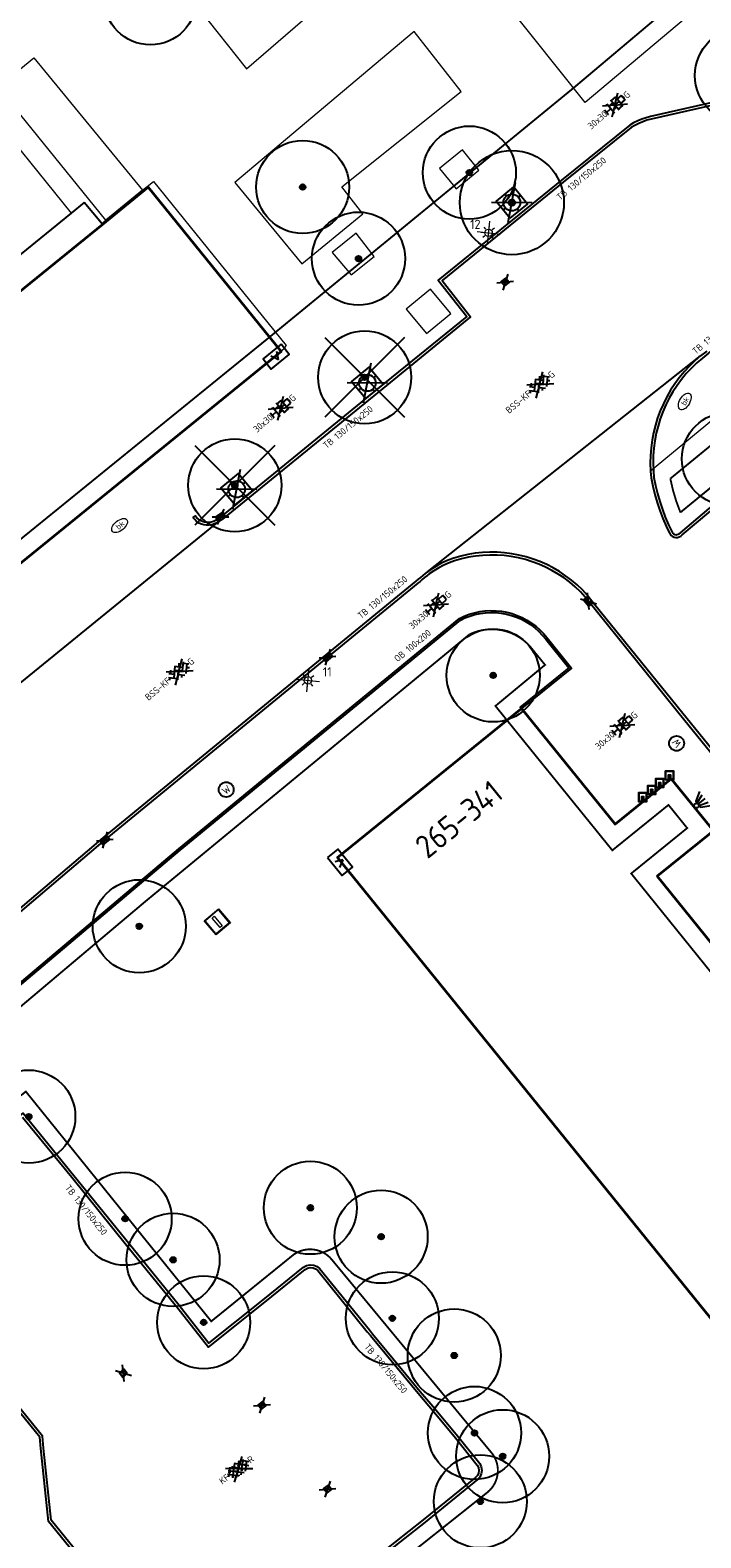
# Model space of a CAD drawing. Header units: metres. Extents: x 92877 to 94117, y 464509 to 465451.
# Tile 81 of 102: x 93360 to 93396, y 465148 to 465229. Entities that reach past the tile are written whole.
import ezdxf
from ezdxf.enums import TextEntityAlignment as Align

# ---------------------------------------------------------------- set-up
doc = ezdxf.new("R2010")
doc.units = ezdxf.units.M
doc.linetypes.add('XX-PROJECTGRENS', pattern=[18, 12, -3, 0, -3])
doc.layers.get('0').update_dxf_attribs({"linetype": 'CONTINUOUS'})
for name, color, linetype, lineweight in [('B-WE-GR-BOOM-S', 90, 'CONTINUOUS', 25), ('B-WE-IE-MEUBILAIR_WEGMEUBILAIR_FIETS-S', 252, 'CONTINUOUS', 25), ('B-WE-IE-MEUBILAIR_WEGMEUBILAIR_LICHTMAST-S', 252, 'CONTINUOUS', 25), ('B-WE-IE-MEUBILAIR_WEGMEUBILAIR_LICHTMAST-T25', 7, 'CONTINUOUS', 25), ('B-WE-KL-DATA_KAST-S', 252, 'CONTINUOUS', 25), ('B-WE-KL-WATER-S', 252, 'CONTINUOUS', 25), ('B-WE-OG-TOPOGRAFIE_BEBOUWING-GV', 252, 'CONTINUOUS', 35), ('B-WE-OG-TOPOGRAFIE_HUISNUMMER-T25', 7, 'CONTINUOUS', 20), ('B-WE-VH-VERHARDING-GV', 252, 'CONTINUOUS', 18), ('B-WE-VW-OV_DRAAGCONSTRUCTIE-S', 252, 'CONTINUOUS', 15), ('N-WE-KG-GRENS_PROJECT-G', 1, 'XX-PROJECTGRENS', 35), ('V-WE-GR-BOOM-S', 90, 'CONTINUOUS', 25), ('V-WE-IE-MEUBILAIR_WEGMEUBILAIR_BOOMKRANS-S', 7, 'CONTINUOUS', 25), ('V-WE-KL-ET_LS_OV_LICHTMAST-S', 190, 'CONTINUOUS', 25), ('V-WE-RI-HWA_KOLK-S', 150, 'CONTINUOUS', 25), ('V-WE-VH-KANTOPSLUITING-T18', 10, 'CONTINUOUS', 18), ('V-WE-VH-KANTOPSLUITING_OPSLUITBAND_100X200-G', 150, 'VH-OPSLUITBAND_100X200-V', 25), ('V-WE-VH-KANTOPSLUITING_TROTTOIRBAND_130 150-G', 210, 'VH-TROTTOIRBAND_130-150-V', 25), ('V-WE-VH-KANTOPSLUITING_VOORKANTBAND-G', 50, 'CONTINUOUS', 25), ('V-WE-VH-MATERIAALGRENS-G', 7, 'CONTINUOUS-V', 25), ('V-WE-VH-VERHARDING_BETONSTRAATSTEEN-S', 252, 'CONTINUOUS', 25), ('V-WE-VH-VERHARDING_STRAATBAKSTEEN-S', 252, 'CONTINUOUS', 25), ('V-WE-VH-VERHARDING_TEGEL-S', 252, 'CONTINUOUS', 25)]:
    doc.layers.add(name, color=color, linetype=linetype, lineweight=lineweight)
doc.layers.add('B_OVERBOUWLIJN_LIJN_1', color=252, linetype='CONTINUOUS')
doc.styles.add('NLCS-ISO', font='NLCS-ISO.ttf')
doc.styles.add('NLCS-ISO-M200-T18', font='NLCS-ISO.ttf', dxfattribs={"height": 0.36})
doc.styles.add('NLCS-ISO-M200-T25', font='NLCS-ISO.ttf', dxfattribs={"height": 0.5})
doc.styles.get("Standard").update_dxf_attribs({"font": 'isocp.shx'})
doc.linetypes.add('CONTINUOUS-V', pattern='A,3.5,[24,NLCS.SHX,S=0.5,R=0,X=0,Y=0],3.5', length=7)
doc.linetypes.add('VH-OPSLUITBAND_100X200-V', pattern='A,4,[24,NLCS.SHX,S=1,R=0,X=0,Y=0],4,-2,4,-2', length=16)
doc.linetypes.add('VH-TROTTOIRBAND_130-150-V', pattern='A,2.5,[24,NLCS.SHX,S=1,R=0,X=0,Y=0],2.5,-2,2,-2,2,-2', length=15)

# ---------------------------------------------------------------- blocks, each defined once
blk = doc.blocks.new('Q_VERKEERSBORDPAAL')
for points in [[(-0.5, 0.5), (0.5, 0.5), (0.5, -0.5), (-0.5, -0.5)], [(-0.08, 0.333), (0.071, 0.333), (0.071, -0.329), (-0.08, -0.329)]]:
    blk.add_lwpolyline(points, close=True)
blk.add_lwpolyline([(-0.442, 0.464), (0.438, 0.464, -0.414214), (0.459, 0.442), (0.459, -0.437, -0.414214), (0.438, -0.459), (-0.442, -0.459, -0.414214), (-0.463, -0.437), (-0.463, 0.442), (-0.463, 0.444), (-0.463, 0.446), (-0.463, 0.448), (-0.462, 0.45), (-0.461, 0.451), (-0.46, 0.453), (-0.459, 0.455), (-0.458, 0.456), (-0.457, 0.457), (-0.456, 0.459), (-0.454, 0.46), (-0.453, 0.461), (-0.451, 0.462), (-0.449, 0.462), (-0.447, 0.463), (-0.446, 0.463), (-0.444, 0.464), (-0.442, 0.464)], format="xyb")
blk = doc.blocks.new('V-SIE-WEG_BOOMKRANS')
at = {"color": 0}
for p, q in [((-0.836, -0.701), (0.836, 0.701)), ((0.836, -0.701), (-0.836, 0.701))]:
    blk.add_line(p, q, dxfattribs=at)
at = {"flags": 128}
blk.add_lwpolyline([(-0.6, -0.6), (0.6, -0.6), (0.6, 0.6), (-0.6, 0.6)], close=True, dxfattribs=at)
for points in [[(-0.001, 0.6), (-0.001, 0.551), (-0.016, 0.525), (-0.001, 0.498), (-0.001, 0.45)], [(0.6, 0.001), (0.551, 0.001), (0.525, 0.016), (0.498, 0.001), (0.45, 0.001)], [(-0.6, -0.001), (-0.551, -0.001), (-0.525, -0.016), (-0.498, -0.001), (-0.45, -0.001)], [(0.001, -0.6), (0.001, -0.551), (0.016, -0.525), (0.001, -0.498), (0.001, -0.45)]]:
    blk.add_lwpolyline(points, dxfattribs=at)
blk.add_circle((0, 0), 0.45)
blk = doc.blocks.new('V-SRI-KOLK_TROTTOIR-SO')
blk.add_hatch(color=256).paths.add_polyline_path([(1.125, 0.75), (-1.125, 0.75), (-1.125, -0.75)])
at = {"ltscale": 0.1}
for p, q in [((-1.875, 1.25), (1.875, -1.25)), ((1.875, 1.25), (-1.875, -1.25))]:
    blk.add_line(p, q, dxfattribs=at)
blk.add_line((-1.125, -0.75), (1.125, 0.75))
at = {"flags": 128}
blk.add_lwpolyline([(-1.125, -0.75), (1.125, -0.75), (1.125, 0.75), (-1.125, 0.75)], close=True, dxfattribs=at)
blk = doc.blocks.new('V-SRI-KOLK_STRAAT_300X300-SO')
at = {"ltscale": 0.1}
for p, q in [((-1.875, 2), (1.875, -0.5)), ((1.875, 2), (-1.875, -0.5))]:
    blk.add_line(p, q, dxfattribs=at)
for p, q in [((-0.75, 0), (0.75, 1.5)), ((0.75, 0), (-0.75, 1.5))]:
    blk.add_line(p, q)
at = {"flags": 128}
blk.add_lwpolyline([(-0.75, 0), (0.75, 0), (0.75, 1.5), (-0.75, 1.5)], close=True, dxfattribs=at)
blk = doc.blocks.new('SKL-WATER_BRANDKRAAN_BRANDPUT-SO')
at = {"color": 0, "linetype": 'ByBlock', "lineweight": 18}
blk.add_ellipse((0, 0), major_axis=(2.5, 0), ratio=0.54, dxfattribs=at)
at = {"color": 0, "linetype": 'ByBlock', "lineweight": 18, "style": 'NLCS-ISO'}
blk.add_text('bk', height=1.5, dxfattribs=at).set_placement((0.16, 0), align=Align.MIDDLE_CENTER)
blk = doc.blocks.new('SKL-WATER_STRAATPOT-SO')
blk.add_circle((0, 0), 2)
at = {"style": 'NLCS-ISO'}
blk.add_text('W', height=2, rotation=360, dxfattribs=at).set_placement((-1.06, -1.05))
blk = doc.blocks.new('SIE-WEG_FIETSKLEM_RECHT')
for points in [[(-0.149, 0), (0.149, 0, 0.414214), (0.15, 0.001), (0.15, 0.299, 0.414214), (0.149, 0.3), (-0.149, 0.3, 0.414214), (-0.15, 0.299), (-0.15, 0.001, 0.414214)], [(-0.139, 0.01), (0.139, 0.01, 0.414214), (0.14, 0.011), (0.14, 0.289, 0.414214), (0.139, 0.29), (-0.139, 0.29, 0.414214), (-0.14, 0.289), (-0.14, 0.011, 0.414214)], [(0.015, 0.04), (0.015, 0.17, -0.414214), (0.02, 0.175), (0.03, 0.175, -0.414214), (0.035, 0.17), (0.035, 0.02, -0.414214), (0.03, 0.015), (-0.029, 0.015, -0.414214), (-0.034, 0.02), (-0.034, 0.17, -0.414214), (-0.029, 0.175), (-0.019, 0.175, -0.414214), (-0.014, 0.17), (-0.014, 0.04, 0.414214), (-0.009, 0.035), (0.01, 0.035, 0.414214)]]:
    blk.add_lwpolyline(points, format="xyb", close=True)
blk = doc.blocks.new('B-SIE-WEG_LICHTMAST_WAND-SO')
at = {"ltscale": 0.5, "flags": 128}
blk.add_lwpolyline([(-2.41, 3.75), (-1.05, 1.35), (1.05, 1.35), (2.41, 3.75)], dxfattribs=at)
at = {"flags": 128}
for points in [[(-2.41, 0), (2.41, 0)], [(-0.46, 1.35), (-1.27, 3.75)], [(0, 1.35), (0, 3.75)], [(0.46, 1.35), (1.27, 3.75)]]:
    blk.add_lwpolyline(points, dxfattribs=at)
at = {"ltscale": 0.5}
blk.add_circle((0, 0.72), 0.625, dxfattribs=at)
at = {"style": 'NLCS-ISO'}
blk.add_attdef('TYPE', text='', height=1.8, dxfattribs=at).set_placement((0, -0.2), align=Align.TOP_CENTER)
blk = doc.blocks.new('V-SVH-TEGEL_300X300_DUN_HALFST_KL-SO')
for p, q in [((-3.08, 0.75), (-3, 0.75)), ((-3, -0.83), (-3, 0.83)), ((-3, 0), (-1.5, 0)), ((-1.84, 1.5), (-1.5, 1.5)), ((-1.5, -1.6), (-1.5, 1.6)), ((-1.5, 0.75), (0, 0.75)), ((0, -1.78), (0, 1.78)), ((0, 1.5), (1.5, 1.5)), ((0, 0), (1.5, 0)), ((1.5, -1.6), (1.5, 1.6)), ((1.5, 0.75), (3, 0.75)), ((3, -0.83), (3, 0.83)), ((3, 0), (3.39, 0)), ((-3.08, -0.75), (-3, -0.75)), ((-1.84, -1.5), (-1.5, -1.5)), ((-1.5, -0.75), (0, -0.75)), ((0, -1.5), (1.5, -1.5)), ((1.5, -0.75), (3, -0.75))]:
    blk.add_line(p, q)
at = {"ltscale": 0.1}
for q in [(-2.75, -1.98), (-2.73, 1.96), (2.73, 1.96), (2.75, -1.98)]:
    blk.add_line((0, 0), q, dxfattribs=at)
at = {"style": 'NLCS-ISO'}
blk.add_attdef('FORMAAT', text='', height=1.8, dxfattribs=at).set_placement((-3.18, 0), align=Align.MIDDLE_RIGHT)
blk.add_attdef('KLEUR', text='', height=1.8, dxfattribs=at).set_placement((3.49, 0), align=Align.MIDDLE_LEFT)
at = {"style": 'NLCS-ISO', "flags": 1}
blk.add_attdef('FUNCTIE', text='', height=1.8, dxfattribs=at).set_placement((0.12, -3.58), align=Align.MIDDLE_CENTER)
blk = doc.blocks.new('V-SVH-BSS_KEIFORMAAT_KEPER_KL-SO')
for p, q in [((-3.36, -0.25), (-2.89, 0.22)), ((-3.23, 0.55), (-1.41, -1.27)), ((0, 0), (-2.8, 2.01)), ((-2.44, 1.25), (-1.41, 0.22)), ((-2.15, -0.53), (0.08, 1.7)), ((-2.15, 0.96), (-1.49, 1.62)), ((-1.7, -1.56), (0.08, 0.22)), ((-0.67, 0.96), (1.56, -1.27)), ((-0.02, 1.8), (1.56, 0.22)), ((0, 0), (2.8, 2.01)), ((0.82, 0.96), (1.48, 1.62)), ((0.82, -0.53), (2.54, 1.19)), ((1.14, -1.7), (3.05, 0.22)), ((2.3, 0.96), (3.39, -0.13)), ((0, 0), (-3.13, -2.25)), ((-0.67, -0.53), (0.58, -1.77)), ((-0.44, -1.78), (0.08, -1.27)), ((0, 0), (3.13, -2.25)), ((2.3, -0.53), (2.8, -1.02))]:
    blk.add_line(p, q)
at = {"style": 'NLCS-ISO'}
blk.add_attdef('FORMAAT', text='', height=1.8, dxfattribs=at).set_placement((-3.39, -0.02), align=Align.MIDDLE_RIGHT)
blk.add_attdef('KLEUR', text='', height=1.8, dxfattribs=at).set_placement((3.39, 0), align=Align.MIDDLE_LEFT)
at = {"style": 'NLCS-ISO', "flags": 1}
blk.add_attdef('FUNCTIE', text='', height=1.8, dxfattribs=at).set_placement((0.12, -3.58), align=Align.MIDDLE_CENTER)
blk = doc.blocks.new('V-SVH-SBS_KEIFORMAAT_KEPER_KL-SO')
for p, q in [((-3.36, -0.25), (-2.89, 0.22)), ((-3.23, 0.55), (-1.41, -1.27)), ((0, 0), (-2.8, 2.01)), ((-2.44, 1.25), (-1.41, 0.22)), ((-2.15, -0.53), (0.08, 1.7)), ((-2.15, 0.96), (-1.49, 1.62)), ((-1.7, -1.56), (0.08, 0.22)), ((-0.67, 0.96), (1.56, -1.27)), ((-0.02, 1.8), (1.56, 0.22)), ((0, 0), (2.8, 2.01)), ((0.82, 0.96), (1.48, 1.62)), ((0.82, -0.53), (2.54, 1.19)), ((1.14, -1.7), (3.05, 0.22)), ((2.3, 0.96), (3.39, -0.13)), ((0, 0), (-3.13, -2.25)), ((-0.67, -0.53), (0.58, -1.77)), ((-0.44, -1.78), (0.08, -1.27)), ((0, 0), (3.13, -2.25)), ((2.3, -0.53), (2.8, -1.02))]:
    blk.add_line(p, q)
for centre in [(-2.52, 0.59), (-1.04, 1.33), (0.45, 0.59), (1.93, 1.33), (-2.52, -0.9), (-1.04, -0.16), (0.45, -0.9), (1.93, -0.16)]:
    blk.add_circle(centre, 0.0881)
blk.add_arc((-1.04, -1.64), 0.0881, 295.9034, 224.543)
at = {"style": 'NLCS-ISO'}
blk.add_attdef('FORMAAT', text='', height=1.8, dxfattribs=at).set_placement((-3.39, 0), align=Align.MIDDLE_RIGHT)
blk.add_attdef('KLEUR', text='', height=1.8, dxfattribs=at).set_placement((3.39, 0), align=Align.MIDDLE_LEFT)
at = {"style": 'NLCS-ISO', "flags": 1}
blk.add_attdef('FUNCTIE', text='', height=1.8, dxfattribs=at).set_placement((0.12, -3.58), align=Align.MIDDLE_CENTER)
blk = doc.blocks.new('SKL-DATA_TERREINKAST-SO')
for q in [(-0.203, 0.2), (0.203, 0.2)]:
    blk.add_line((0, -0.209), q)
at = {"flags": 128}
blk.add_lwpolyline([(0.625, 0.35), (-0.625, 0.35), (-0.625, -0.35), (0.625, -0.35)], close=True, dxfattribs=at)
at = {"style": 'NLCS-ISO'}
blk.add_attdef('TYPE', text='', height=0.35, dxfattribs=at).set_placement((-0.034, 0.689), align=Align.MIDDLE_CENTER)
blk = doc.blocks.new('V-SGR-BOOM_01')
at = {"ltscale": 0.1}
h = blk.add_hatch(color=256, dxfattribs=at)
edge = h.paths.add_edge_path()
edge.add_arc((0, 0), 0.15, 0, 360)
at = {"lineweight": -3}
for p, q in [((-2.146, 2.146), (2.146, -2.146)), ((2.146, 2.146), (-2.146, -2.146))]:
    blk.add_line(p, q, dxfattribs=at)
for radius in [2.5, 0.045]:
    blk.add_circle((0, 0), radius)
at = {"ltscale": 0.1}
blk.add_circle((0, 0), 0.15, dxfattribs=at)
blk = doc.blocks.new('SGR-BOOM_01')
at = {"ltscale": 0.1}
h = blk.add_hatch(color=256, dxfattribs=at)
edge = h.paths.add_edge_path()
edge.add_arc((0, 0), 0.15, 0, 360)
for radius in [2.5, 0.045]:
    blk.add_circle((0, 0), radius)
blk.add_circle((0, 0), 0.15, dxfattribs=at)
blk = doc.blocks.new('SKL-ET_OV_LICHTMAST-SO')
at = {"color": 0, "linetype": 'ByBlock', "lineweight": 18}
for points in [[(-2.21, -2.21), (2.21, 2.21)], [(-2.21, 2.21), (2.21, -2.21)], [(-1.25, 0), (-2, 0)], [(-1.41, 1.41), (-0.88, 0.88)], [(0, 2), (0, 1.25)], [(0.88, 0.88), (1.41, 1.41)], [(2, 0), (1.25, 0)], [(-1.41, -1.41), (-0.88, -0.88)], [(0, -1.25), (0, -2)], [(0.88, -0.88), (1.41, -1.41)]]:
    blk.add_lwpolyline(points, dxfattribs=at)
blk.add_circle((0, 0), 1, dxfattribs=at)

msp = doc.modelspace()

# ---------------------------------------------------------------- linework, layer by layer
at = {"layer": 'B-WE-OG-TOPOGRAFIE_BEBOUWING-GV'}
for p, q in [((93328.604, 465189.992), (93364.014, 465218.731)), ((93373.615, 465211.897), (93335.712, 465181.136))]:
    msp.add_line(p, q, dxfattribs=at)
at = {"layer": 'B-WE-OG-TOPOGRAFIE_BEBOUWING-GV', "flags": 128}
for points in [[(93364.014, 465218.731), (93366.472, 465220.726), (93373.615, 465211.897)], [(93415.83, 465156.52), (93405.97, 465148.53), (93376.65, 465184.72), (93386.53, 465192.72)], [(93386.53, 465192.72), (93391.56, 465186.51), (93394.58, 465188.95), (93396.84, 465186.15), (93393.83, 465183.71), (93406.02, 465168.62), (93409.04, 465171.07), (93411.3, 465168.27), (93408.29, 465165.83), (93415.83, 465156.52)]]:
    msp.add_lwpolyline(points, dxfattribs=at)
at = {"layer": 'B-WE-VH-VERHARDING-GV'}
for p, q in [((93389.96, 465225.29), (93385.706, 465230.605)), ((93395.34, 465229.82), (93389.96, 465225.29)), ((93360.328, 465227.677), (93366.171, 465220.571)), ((93366.171, 465220.571), (93364.186, 465218.96)), ((93363.97, 465218.785), (93364.186, 465218.96)), ((93381.428, 465212.88), (93382.728, 465213.943)), ((93373.89, 465212.23), (93373.615, 465211.897))]:
    msp.add_line(p, q, dxfattribs=at)
at = {"layer": 'B-WE-VH-VERHARDING-GV', "flags": 128}
for points in [[(93371.75, 465227.1), (93374.76, 465229.69), (93372.15, 465233.08), (93375.37, 465235.6), (93373.11, 465238.48), (93366.63, 465233.55), (93371.75, 465227.1)], [(93380.77, 465229.09), (93371.13, 465220.98), (93374.73, 465216.61), (93378.01, 465219.31), (93376.87, 465220.76), (93383.29, 465225.87), (93380.77, 465229.09)], [(93364.186, 465218.96), (93358.393, 465226.108), (93360.328, 465227.677)], [(93341.562, 465207.597), (93339.241, 465210.571), (93357.462, 465225.352), (93362.335, 465219.34)], [(93383.02, 465220.638), (93384.23, 465221.644), (93383.355, 465222.736), (93382.127, 465221.739), (93383.02, 465220.638)], [(93366.171, 465220.571), (93366.75, 465221.04), (93373.89, 465212.23)], [(93362.335, 465219.34), (93363.037, 465219.91), (93363.963, 465218.794), (93363.97, 465218.785)], [(93377.65, 465218.27), (93376.35, 465217.22), (93377.38, 465216.02), (93378.61, 465217.01), (93377.65, 465218.27)], [(93393.467, 465205.498), (93406.176, 465215.997), (93406.377, 465215.766), (93408.217, 465217.285)], [(93382.728, 465213.943), (93381.646, 465215.254), (93380.333, 465214.188), (93381.428, 465212.88)]]:
    msp.add_lwpolyline(points, dxfattribs=at)
at = {"layer": 'B_OVERBOUWLIJN_LIJN_1'}
for p, q in [((93363.037, 465219.91), (93362.335, 465219.34)), ((93362.335, 465219.34), (93344.012, 465204.458)), ((93363.97, 465218.785), (93364.014, 465218.731))]:
    msp.add_line(p, q, dxfattribs=at)
at = {"layer": 'B_OVERBOUWLIJN_LIJN_1', "flags": 128}
msp.add_lwpolyline([(93363.97, 465218.785), (93363.963, 465218.794), (93363.037, 465219.91)], dxfattribs=at)
at = {"layer": 'N-WE-KG-GRENS_PROJECT-G', "const_width": 0.1, "flags": 128}
msp.add_lwpolyline([(93142.804, 465086.89), (93145.447, 465089.504), (93147.332, 465091.955), (93148.613, 465093.182), (93161.411, 465113.679), (93167.204, 465122.957), (93170.456, 465128.173), (93179.763, 465143.103), (93186.894, 465154.496), (93187.89, 465154.904), (93188.17, 465154.679), (93191.39, 465152.077), (93194.828, 465149.413), (93202.752, 465142.922), (93211.334, 465136.086), (93246.401, 465107.701), (93253.059, 465102.314), (93253.343, 465100.976), (93245.804, 465089.865), (93244.522, 465087.941), (93231.812, 465069.293), (93227.954, 465063.58), (93226.853, 465062.424), (93215.691, 465046.012), (93211.996, 465040.636), (93204.425, 465029.753), (93202.609, 465027.143), (93198.032, 465020.213), (93194.363, 465014.869), (93190.619, 465009.505), (93189.819, 465008.221), (93185.531, 465002.305), (93181.433, 464996.691), (93178.696, 464993.153), (93172.103, 464984.564), (93163.085, 464972.835), (93161.131, 464970.564), (93154.083, 464961.647), (93148.985, 464955.311), (93145.469, 464951.039), (93138.605, 464942.927), (93131.702, 464935.14), (93128.236, 464931.41), (93126.865, 464929.653), (93122.062, 464924.79), (93112.82, 464915.353), (93112.694, 464915.474), (93110.007, 464912.809), (93108.158, 464914.641), (93097.954, 464904.418), (93099.616, 464902.379), (93097.346, 464900.004), (93095.105, 464898.042), (93093.141, 464896.427), (93087.358, 464891.835), (93084.647, 464889.561), (93079.687, 464885.222), (93073.559, 464880.645), (93064.795, 464874.789), (93057.662, 464870.165), (93057.255, 464870.007), (93057.168, 464870.002), (93056.607, 464870.091), (93053.277, 464868.411), (93060.039, 464854.372), (93062.426, 464849.152), (93065.249, 464843.338), (93068.532, 464844.778), (93069.154, 464846.147), (93077.316, 464850.716), (93083.11, 464853.91), (93083.112, 464853.905), (93087.983, 464856.618), (93087.623, 464857.315), (93087.914, 464857.845), (93094.137, 464862.208), (93094.032, 464862.502), (93094.431, 464862.805), (93094.609, 464862.539), (93096.966, 464864.191), (93097.445, 464863.691), (93100.286, 464866.409), (93107.265, 464873.112), (93113.757, 464878.765), (93119.027, 464883.354), (93126.19, 464890.319), (93126.053, 464890.447), (93129.224, 464893.588), (93132.754, 464897.33), (93136.979, 464901.466), (93141.064, 464906.039), (93145.123, 464910.02), (93146.946, 464911.937), (93151.571, 464916.872), (93154.026, 464919.546), (93161.923, 464928.693), (93166.437, 464933.828), (93170.519, 464938.737), (93174.372, 464943.51), (93176.337, 464945.983), (93178.669, 464948.924), (93181.236, 464952.541), (93184.321, 464956.452), (93185.617, 464958.052), (93188.572, 464961.84), (93195.315, 464970.699), (93197.093, 464969.277), (93199.637, 464972.465), (93198.95, 464972.958), (93202.951, 464977.949), (93202.249, 464978.521), (93202.364, 464978.666), (93202.234, 464979.72), (93202.711, 464980.328), (93203.771, 464980.458), (93206.283, 464983.648), (93206.153, 464984.709), (93206.628, 464985.314), (93207.678, 464985.434), (93209.477, 464987.722), (93211.5, 464990.295), (93211.38, 464991.345), (93211.858, 464991.954), (93212.908, 464992.074), (93215.413, 464995.259), (93215.283, 464996.319), (93215.758, 464996.923), (93216.817, 464997.043), (93217.976, 464998.513), (93217.195, 464999.188), (93221.285, 465004.117), (93220.562, 465004.619), (93224.498, 465009.504), (93223.744, 465010.107), (93228.745, 465016.379), (93228.548, 465017.661), (93229.799, 465019.138), (93230.171, 465019.204), (93232.859, 465016.92), (93240.879, 465028.723), (93247.237, 465037.466), (93243.345, 465039.426), (93245.385, 465042.407), (93267.791, 465074.762), (93271.654, 465080.832), (93274.315, 465084.653), (93274.677, 465085.271), (93280.631, 465092.992), (93283.915, 465097.533), (93293.238, 465109.1), (93296.471, 465112.853), (93305.145, 465123.792), (93308.461, 465126.639), (93309.398, 465127), (93310.34, 465127.104), (93311.021, 465127.029), (93311.569, 465126.572), (93314.325, 465123.425), (93311.446, 465121.218), (93317.763, 465113.435), (93320.742, 465115.844), (93321.734, 465114.618), (93318.743, 465112.198), (93332.363, 465095.383), (93335.324, 465097.784), (93336.313, 465096.566), (93333.394, 465094.197), (93346.863, 465077.572), (93349.745, 465079.914), (93350.754, 465078.674), (93347.845, 465076.305), (93354.176, 465068.5), (93362.85, 465075.591), (93361.376, 465077.286), (93365.219, 465080.332), (93350.596, 465098.232), (93346.729, 465095.077), (93346.089, 465095.987), (93350.715, 465099.775, 0.50922), (93350.922, 465101.967), (93324.402, 465134.651), (93320.907, 465131.811), (93318.885, 465134.322, -0.098106), (93317.859, 465136.546), (93317.809, 465136.827), (93329.287, 465148.479), (93335.156, 465154.254), (93344.697, 465163.309, -0.349567), (93347.493, 465163.354), (93347.813, 465163.049), (93349.127, 465161.413), (93346.391, 465159.229), (93348.191, 465157.343), (93348.243, 465157.384), (93353.341, 465151.084), (93356.361, 465153.524), (93357.294, 465152.369), (93354.273, 465149.929), (93367.901, 465133.094), (93370.919, 465135.533), (93371.856, 465134.369), (93368.844, 465131.928), (93379.841, 465118.334), (93382.859, 465120.772), (93383.785, 465119.621), (93380.762, 465117.178), (93384.644, 465112.392), (93390.968, 465117.536), (93393.698, 465119.744), (93389.575, 465124.751), (93393.126, 465127.653), (93381.652, 465141.958), (93378.045, 465139.012), (93374.932, 465142.847), (93384.724, 465150.628, 0.393005), (93384.971, 465152.673), (93376.322, 465163.131, 0.393551), (93374.278, 465163.377), (93369.858, 465159.798), (93359.893, 465172.144), (93359.196, 465171.59), (93356.894, 465174.416), (93366.327, 465182.365), (93383.74, 465196.71, -0.309181), (93386.819, 465196.235), (93386.977, 465196.072), (93387.797, 465195.067), (93385.13, 465192.859), (93391.412, 465185.104), (93394.43, 465187.543), (93395.435, 465186.298), (93392.425, 465183.858), (93405.872, 465167.212), (93408.891, 465169.662), (93409.895, 465168.418), (93406.884, 465165.977), (93415.682, 465155.114), (93422.305, 465160.477), (93419.312, 465164.504), (93427.805, 465171.459), (93432.936, 465175.602, 0.389945), (93433.117, 465177.605), (93406.306, 465210.598, 0.403895), (93404.272, 465210.792), (93395.071, 465203.259, -0.04985), (93394.529, 465205.075), (93406.003, 465214.474), (93406.153, 465214.258), (93408.855, 465216.515), (93413.243, 465220.126), (93424.061, 465228.978), (93433.335, 465236.564), (93456.901, 465255.803), (93462.358, 465260.256), (93474.24, 465257.384), (93487.491, 465268.365), (93481.957, 465274.413), (93477.953, 465270.75), (93460.622, 465275.164), (93454.054, 465277.377), (93450.532, 465272.851), (93448.516, 465271.205), (93400.455, 465231.959), (93399.011, 465233.652), (93395.691, 465230.975), (93395.475, 465231.241), (93389.321, 465226.059), (93372.983, 465212.672), (93260.058, 465121.022), (93254.212, 465128.327), (93255.485, 465129.359), (93251.172, 465134.67), (93250.976, 465134.513), (93249.73, 465136.066), (93249.925, 465136.222), (93245.512, 465141.593), (93245.414, 465141.489), (93215.797, 465178.086), (93224.817, 465185.374), (93221.615, 465189.311), (93221.504, 465189.439), (93221.504, 465189.484), (93221.582, 465189.664), (93258.555, 465216.278), (93287.858, 465237.306), (93316.719, 465257.815), (93323.665, 465262.74), (93325.266, 465260.773), (93334.631, 465268.404), (93348.967, 465280.041), (93353.283, 465283.494), (93353.525, 465283.192), (93373.219, 465297.094), (93403.844, 465318.948), (93403.686, 465319.158), (93405.483, 465320.403), (93410.351, 465324.912), (93402.835, 465333.569), (93398.335, 465338.895), (93392.573, 465334.08), (93389.104, 465331.474), (93348.447, 465302.964), (93320.1, 465282.787), (93289.014, 465260.48), (93254.82, 465235.917), (93226.588, 465215.717), (93213.129, 465205.995), (93182.769, 465181.222), (93183.254, 465180.57), (93182.292, 465179.905), (93183.685, 465178.016), (93174.631, 465171.467), (93173.396, 465173.195), (93172.303, 465172.388), (93168.471, 465170.193), (93170.119, 465168.084), (93171.264, 465166.905), (93171.887, 465165.92), (93172.046, 465165.485), (93172.061, 465164.02), (93171.791, 465162.221), (93171.603, 465161.889), (93167.902, 465156.013), (93164.39, 465150.403), (93160.435, 465144.058), (93158.382, 465140.726), (93156.607, 465137.917), (93154.807, 465135.049), (93153.786, 465134.188), (93154.016, 465133.775), (93153.338, 465133.133), (93153.16, 465132.506), (93153.134, 465132.463), (93152.077, 465130.671), (93150.973, 465128.906), (93147.775, 465123.769), (93144.058, 465117.809), (93140.544, 465112.153), (93139.017, 465109.781), (93136.381, 465105.485), (93134.48, 465102.415), (93134.183, 465101.965), (93133.958, 465101.735), (93130.915, 465098.93), (93126.03, 465094.455), (93121.818, 465090.575), (93117.904, 465086.833), (93113.47, 465082.448), (93112.834, 465082.495), (93109.779, 465079.439), (93106.782, 465076.441), (93106.819, 465075.801), (93105.522, 465074.513), (93100.162, 465069.076), (93097.993, 465066.793), (93094.572, 465063.113), (93089.135, 465057.106), (93083.693, 465051.015), (93080.417, 465047.335), (93077.017, 465043.497), (93073.934, 465040.014), (93073.472, 465039.534), (93072.001, 465037.863), (93071.812, 465037.638), (93069.705, 465035.225), (93068.078, 465033.424), (93064.121, 465029.238), (93059.891, 465024.784), (93054.546, 465019.348), (93051.829, 465016.783), (93042.954, 465008.588), (93039.428, 465005.328), (93039.04, 465005.881), (93035.768, 465003.501), (93034.642, 465002.582), (93035.282, 465001.847), (93028.269, 464995.871), (93027.63, 464996.626), (93025.853, 464995.108), (93024.898, 464994.489), (93025.348, 464993.801), (93025.385, 464993.139), (93023.546, 464991.657), (93020.74, 464989.867), (93009.831, 464980.839), (93002.614, 464974.822), (93001.219, 464974.424), (92997.627, 464972.314), (93000.275, 464968.182), (93003.222, 464963.818), (93004.539, 464962.472), (93005.558, 464961.008), (93007.714, 464956.785), (93011.389, 464958.36), (93011.758, 464959.803), (93016.761, 464964.005), (93022.798, 464969.066), (93023.124, 464969.069), (93023.859, 464969.958), (93031.994, 464976.787), (93034.007, 464978.44), (93039.335, 464982.95), (93042.149, 464985.327), (93043.343, 464986.286), (93048.652, 464990.9), (93051.638, 464993.482), (93054.319, 464995.599), (93054.16, 464995.728), (93056.817, 464998.088), (93056.95, 464998.249), (93057.025, 464998.223), (93061.752, 465002.708), (93069.172, 465009.817), (93070.327, 465011.305), (93072.947, 465014.003), (93077.454, 465018.647), (93081.951, 465023.517), (93086.147, 465028.149), (93090.291, 465032.813), (93095.645, 465038.867), (93100.706, 465044.522), (93107.652, 465052.218), (93109.08, 465053.733), (93109.476, 465054.154), (93112.165, 465057.006), (93113.936, 465058.77), (93117.521, 465062.601), (93121.643, 465066.775), (93123.547, 465068.699), (93128.69, 465073.617), (93128.797, 465073.72), (93131.858, 465076.592), (93136.523, 465080.981), (93138.359, 465082.708)], format="xyb", close=True, dxfattribs=at)
at = {"layer": 'V-WE-VH-KANTOPSLUITING_OPSLUITBAND_100X200-G', "flags": 128}
msp.add_lwpolyline([(93359.008, 465170.396), (93355.638, 465174.534), (93368.183, 465185.106), (93383.245, 465197.468), (93383.494, 465197.587), (93383.759, 465197.689), (93384.031, 465197.77), (93384.309, 465197.83), (93384.59, 465197.868), (93384.874, 465197.884), (93385.158, 465197.878), (93385.44, 465197.849), (93385.721, 465197.799), (93385.995, 465197.727), (93386.263, 465197.634), (93386.523, 465197.52), (93386.775, 465197.387), (93387.014, 465197.234), (93387.241, 465197.063), (93387.453, 465196.875), (93387.65, 465196.67), (93387.834, 465196.449), (93389.083, 465194.906), (93386.467, 465192.798), (93386.53, 465192.72)], dxfattribs=at)
at = {"layer": 'V-WE-VH-KANTOPSLUITING_TROTTOIRBAND_130 150-G', "flags": 128}
for points in [[(93462.696, 465266.489), (93459.142, 465264.638), (93457.577, 465263.831), (93456.727, 465263.371), (93453.539, 465260.805), (93453.45, 465259.988), (93453.321, 465258.22), (93452.886, 465257.859), (93450.312, 465255.759), (93449.458, 465255.061), (93438.511, 465246.128), (93437.625, 465245.406), (93431.696, 465240.567), (93430.973, 465239.976), (93430.06, 465239.23), (93423.497, 465233.865), (93422.578, 465233.114), (93418.944, 465230.143), (93415.11, 465227.006), (93413.321, 465227.157), (93412.559, 465227.212), (93406.751, 465222.456), (93404.691, 465220.78), (93401.534, 465218.203), (93401.303, 465215.73), (93396.733, 465211.961), (93396.581, 465211.81), (93396.252, 465211.555), (93395.949, 465211.291), (93395.659, 465211.01), (93395.386, 465210.714), (93395.13, 465210.403), (93394.891, 465210.079), (93394.672, 465209.741), (93394.471, 465209.392), (93394.29, 465209.032), (93394.129, 465208.663), (93393.989, 465208.285), (93393.87, 465207.9), (93393.773, 465207.509), (93393.697, 465207.113), (93393.643, 465206.714), (93393.612, 465206.313), (93393.603, 465205.91), (93393.617, 465205.505), (93393.622, 465205.432), (93393.627, 465205.357), (93393.634, 465205.282), (93393.642, 465205.207), (93393.649, 465205.136), (93393.735, 465204.702), (93393.839, 465204.267), (93393.961, 465203.838), (93394.102, 465203.414), (93394.26, 465202.996), (93394.437, 465202.586), (93394.625, 465202.193), (93394.646, 465202.165), (93394.673, 465202.138), (93394.703, 465202.114), (93394.738, 465202.094), (93394.779, 465202.078), (93394.834, 465202.059), (93394.887, 465202.067), (93394.957, 465202.085), (93395.012, 465202.112), (93395.073, 465202.162), (93396.615, 465203.469), (93398.369, 465204.873), (93400.1, 465206.328), (93401.871, 465207.725), (93403.235, 465208.892), (93404.813, 465210.137), (93404.921, 465210.202), (93405.046, 465210.245), (93405.178, 465210.261), (93405.31, 465210.249), (93405.437, 465210.209), (93405.551, 465210.145), (93405.648, 465210.06), (93408.277, 465206.874), (93411.65, 465202.769), (93411.703, 465202.704), (93417.596, 465195.438), (93420.612, 465191.655), (93426.611, 465184.344), (93426.66, 465184.284), (93429.965, 465180.193), (93430.043, 465180.094), (93432.453, 465177.074), (93432.516, 465176.967), (93432.558, 465176.845), (93432.574, 465176.716), (93432.563, 465176.588), (93432.528, 465176.464), (93432.467, 465176.349), (93432.385, 465176.25), (93422.167, 465167.946), (93418.292, 465164.768), (93418.165, 465164.712), (93418.036, 465164.682), (93417.904, 465164.679), (93417.773, 465164.7), (93417.649, 465164.746), (93417.535, 465164.816), (93417.441, 465164.903), (93407.367, 465177.237), (93395.311, 465192.066), (93390.109, 465198.504), (93389.959, 465198.708), (93389.698, 465198.986), (93389.419, 465199.254), (93389.125, 465199.503), (93388.817, 465199.736), (93388.496, 465199.95), (93388.164, 465200.146), (93387.82, 465200.322), (93387.468, 465200.477), (93387.106, 465200.612), (93386.737, 465200.726), (93386.363, 465200.819), (93385.984, 465200.89), (93385.6, 465200.94), (93385.216, 465200.966), (93384.829, 465200.971), (93384.444, 465200.953), (93384.061, 465200.913), (93383.68, 465200.851), (93383.303, 465200.767), (93382.934, 465200.663), (93382.647, 465200.552), (93382.362, 465200.425), (93382.087, 465200.282), (93381.819, 465200.123), (93381.564, 465199.952), (93381.446, 465199.855), (93381.324, 465199.754), (93381.201, 465199.653), (93381.079, 465199.552), (93380.956, 465199.451), (93376.11, 465195.487), (93364.134, 465185.659), (93354.644, 465177.604), (93354.602, 465177.563), (93354.537, 465177.496), (93354.316, 465177.249), (93354.112, 465176.99), (93353.924, 465176.719), (93353.756, 465176.435), (93353.606, 465176.142), (93353.475, 465175.84), (93353.364, 465175.529), (93353.274, 465175.212), (93353.204, 465174.89), (93353.155, 465174.565), (93353.127, 465174.236), (93353.121, 465173.906), (93353.137, 465173.577), (93353.173, 465173.249), (93353.23, 465172.925), (93353.309, 465172.605), (93353.408, 465172.291), (93353.527, 465171.983), (93353.666, 465171.685), (93353.824, 465171.395), (93354, 465171.116), (93354.194, 465170.85), (93354.411, 465170.589), (93354.848, 465169.992), (93356.208, 465168.199), (93358.931, 465170.336), (93359.744, 465170.974), (93362.475, 465167.635), (93365.428, 465163.99), (93368.128, 465160.673), (93369.727, 465158.63), (93372.644, 465160.95), (93374.818, 465162.704), (93374.979, 465162.796), (93375.169, 465162.837), (93375.364, 465162.82), (93375.545, 465162.746), (93375.689, 465162.627), (93378.361, 465159.333), (93378.532, 465159.123), (93381.089, 465156.035), (93381.657, 465155.358), (93383.022, 465153.73), (93384.283, 465152.152), (93384.365, 465151.984), (93384.395, 465151.792), (93384.367, 465151.601), (93384.285, 465151.426), (93384.162, 465151.291), (93381.345, 465149.015), (93377.488, 465145.968), (93373.874, 465143.117), (93373.665, 465142.949), (93373.602, 465142.898), (93369.579, 465139.678), (93369.067, 465139.271), (93361.11, 465149.046), (93360.693, 465152.974), (93360.651, 465153.568), (93350.552, 465165.992), (93350.491, 465166.052), (93350.423, 465166.116), (93350.354, 465166.18), (93350.284, 465166.242), (93350.215, 465166.303), (93349.916, 465166.542), (93349.607, 465166.763), (93349.284, 465166.963), (93348.95, 465167.145), (93348.604, 465167.305), (93348.25, 465167.444), (93347.888, 465167.561), (93347.52, 465167.657), (93347.147, 465167.729), (93346.77, 465167.779), (93346.391, 465167.805), (93346.01, 465167.809), (93345.63, 465167.79), (93345.252, 465167.747), (93344.877, 465167.683), (93344.507, 465167.595), (93344.144, 465167.485), (93343.786, 465167.353), (93343.438, 465167.199), (93343.193, 465167.075), (93342.96, 465166.933), (93342.739, 465166.773), (93342.531, 465166.596), (93342.332, 465166.396), (93340.171, 465164.432), (93340.14, 465164.404), (93327.88, 465152.639), (93318.961, 465143.612), (93318.706, 465143.288), (93318.463, 465142.949), (93318.237, 465142.598), (93318.026, 465142.238), (93317.832, 465141.869), (93317.655, 465141.491), (93317.496, 465141.106), (93317.353, 465140.709), (93317.212, 465140.331), (93317.095, 465139.949), (93316.999, 465139.561), (93316.923, 465139.169), (93316.871, 465138.774), (93316.841, 465138.375), (93316.832, 465137.975), (93316.847, 465137.577), (93316.883, 465137.179), (93316.943, 465136.775), (93317.025, 465136.377), (93317.131, 465135.982), (93317.258, 465135.595), (93317.407, 465135.216), (93317.578, 465134.846), (93317.769, 465134.485), (93317.981, 465134.138), (93318.212, 465133.802), (93318.464, 465133.477), (93320.876, 465130.496), (93322.534, 465128.446), (93326.104, 465131.331), (93328.289, 465128.548), (93332.039, 465123.924), (93338.386, 465116.099), (93341.524, 465112.262), (93345.307, 465107.599), (93347.854, 465104.485), (93350.367, 465101.348), (93350.43, 465101.178), (93350.45, 465101.006), (93350.429, 465100.831), (93350.365, 465100.668), (93350.264, 465100.522), (93347.914, 465098.585), (93347.088, 465097.911), (93344.825, 465096.064), (93343.268, 465094.802), (93343.179, 465094.737), (93343.067, 465094.687), (93342.947, 465094.663), (93342.824, 465094.663), (93342.705, 465094.69), (93342.593, 465094.741), (93342.496, 465094.814), (93342.424, 465094.896), (93334.259, 465104.947), (93324.765, 465116.656), (93314.79, 465128.911), (93314.581, 465129.175), (93314.36, 465129.421), (93314.123, 465129.652), (93313.873, 465129.868), (93313.609, 465130.066), (93313.332, 465130.249), (93313.05, 465130.41), (93312.698, 465130.551), (93312.333, 465130.676), (93311.962, 465130.779), (93311.586, 465130.863), (93311.205, 465130.924), (93310.822, 465130.964), (93310.438, 465130.984), (93310.052, 465130.982), (93309.667, 465130.96), (93309.285, 465130.914), (93308.905, 465130.849), (93308.529, 465130.763), (93308.159, 465130.655), (93307.796, 465130.528), (93307.439, 465130.38), (93307.093, 465130.213), (93306.755, 465130.027), (93306.428, 465129.823), (93306.114, 465129.601), (93305.818, 465129.366), (93303.517, 465126.793), (93292.494, 465113.843), (93282.834, 465101.731), (93282.328, 465101.106), (93281.172, 465099.604), (93276.286, 465093.244), (93269.988, 465084.358), (93268.436, 465082.092), (93266.553, 465079.337), (93260.742, 465070.854), (93248.886, 465053.649), (93239.968, 465040.552), (93239.932, 465040.485), (93239.915, 465040.421), (93239.912, 465040.353), (93239.924, 465040.288), (93239.951, 465040.225), (93239.989, 465040.17), (93240.037, 465040.128), (93240.965, 465039.666), (93241.941, 465039.181), (93245.113, 465037.587), (93245.046, 465037.453)], [(93409.165, 465234), (93409.016, 465234.016), (93408.797, 465231.923), (93402.971, 465227.147), (93400.433, 465227.399), (93400.031, 465227.073), (93399.333, 465226.468), (93399.037, 465226.213), (93398.928, 465226.115), (93398.817, 465226.025), (93398.703, 465225.941), (93398.585, 465225.862), (93398.463, 465225.789), (93398.268, 465225.686), (93398.067, 465225.599), (93397.86, 465225.526), (93397.649, 465225.468), (93397.426, 465225.425), (93393.46, 465224.534), (93393.227, 465224.468), (93392.999, 465224.387), (93392.776, 465224.292), (93392.558, 465224.183), (93392.344, 465224.057), (93388.684, 465221.111), (93382.054, 465215.746), (93383.584, 465213.79), (93379.177, 465210.2), (93370.37, 465203.024), (93370.197, 465202.911), (93370.085, 465202.832), (93369.976, 465202.776), (93369.86, 465202.738), (93369.739, 465202.718), (93369.616, 465202.716), (93369.496, 465202.733), (93369.379, 465202.768), (93369.269, 465202.821), (93369.167, 465202.89), (93369.077, 465202.972), (93368.995, 465203.077), (93368.877, 465202.984)]]:
    msp.add_lwpolyline(points, dxfattribs=at)
at = {"layer": 'V-WE-VH-KANTOPSLUITING_VOORKANTBAND-G', "flags": 128}
for points in [[(93397.457, 465225.278), (93393.497, 465224.389), (93393.273, 465224.325), (93393.053, 465224.247), (93392.839, 465224.156), (93392.63, 465224.051), (93392.429, 465223.933), (93388.778, 465220.994), (93382.263, 465215.722), (93383.793, 465213.767), (93379.272, 465210.084), (93370.459, 465202.903), (93370.281, 465202.787), (93370.163, 465202.703), (93370.034, 465202.637), (93369.896, 465202.592), (93369.753, 465202.568), (93369.607, 465202.566), (93369.464, 465202.586), (93369.325, 465202.628), (93369.194, 465202.69), (93369.074, 465202.772), (93368.967, 465202.87), (93368.877, 465202.984)], [(93396.482, 465211.923), (93396.157, 465211.671), (93395.847, 465211.401), (93395.552, 465211.115), (93395.273, 465210.813), (93395.012, 465210.495), (93394.768, 465210.164), (93394.544, 465209.819), (93394.339, 465209.463), (93394.154, 465209.096), (93393.99, 465208.719), (93393.847, 465208.333), (93393.725, 465207.94), (93393.626, 465207.541), (93393.549, 465207.137), (93393.494, 465206.73), (93393.462, 465206.32), (93393.453, 465205.909), (93393.467, 465205.498), (93393.472, 465205.421), (93393.478, 465205.344), (93393.485, 465205.267), (93393.493, 465205.191), (93393.501, 465205.114), (93393.588, 465204.67), (93393.694, 465204.229), (93393.818, 465203.794), (93393.961, 465203.364), (93394.121, 465202.94), (93394.3, 465202.524), (93394.496, 465202.116), (93394.531, 465202.068), (93394.573, 465202.025), (93394.62, 465201.989), (93394.672, 465201.959), (93394.727, 465201.937), (93394.82, 465201.905), (93394.917, 465201.92), (93395.01, 465201.943), (93395.095, 465201.986), (93395.169, 465202.047), (93396.71, 465203.353)], [(93407.483, 465177.332), (93395.428, 465192.16), (93390.228, 465198.596), (93390.074, 465198.804), (93389.805, 465199.092), (93389.519, 465199.365), (93389.219, 465199.62), (93388.904, 465199.858), (93388.576, 465200.077), (93388.236, 465200.277), (93387.885, 465200.457), (93387.524, 465200.616), (93387.154, 465200.754), (93386.777, 465200.871), (93386.395, 465200.966), (93386.007, 465201.038), (93385.615, 465201.089), (93385.222, 465201.116), (93384.827, 465201.121), (93384.433, 465201.103), (93384.041, 465201.062), (93383.652, 465200.998), (93383.266, 465200.913), (93382.887, 465200.805), (93382.589, 465200.691), (93382.297, 465200.56), (93382.014, 465200.413), (93381.739, 465200.25), (93381.474, 465200.072), (93381.351, 465199.971), (93381.229, 465199.87), (93381.106, 465199.769), (93380.984, 465199.668), (93380.861, 465199.567), (93376.015, 465195.603), (93364.038, 465185.774), (93354.543, 465177.715)], [(93358.931, 465170.336), (93355.498, 465174.547), (93368.119, 465185.183), (93383.191, 465197.553), (93383.454, 465197.679), (93383.727, 465197.784), (93384.006, 465197.867), (93384.292, 465197.929), (93384.581, 465197.968), (93384.872, 465197.984), (93385.164, 465197.978), (93385.454, 465197.948), (93385.742, 465197.897), (93386.024, 465197.823), (93386.3, 465197.727), (93386.567, 465197.61), (93386.825, 465197.473), (93387.071, 465197.316), (93387.304, 465197.14), (93387.522, 465196.947), (93387.725, 465196.737), (93387.911, 465196.512), (93389.224, 465194.891), (93386.53, 465192.72)], [(93359.721, 465170.765), (93362.359, 465167.54), (93365.312, 465163.895), (93368.011, 465160.579), (93369.702, 465158.418), (93372.738, 465160.833), (93374.903, 465162.58), (93375.033, 465162.654), (93375.179, 465162.686), (93375.328, 465162.673), (93375.467, 465162.616), (93375.582, 465162.521), (93378.245, 465159.238), (93378.416, 465159.028), (93380.974, 465155.939), (93381.542, 465155.262), (93382.906, 465153.635), (93384.155, 465152.071), (93384.22, 465151.938), (93384.243, 465151.791), (93384.222, 465151.644), (93384.159, 465151.51), (93384.059, 465151.4), (93381.251, 465149.132), (93377.395, 465146.086)], [(93369.09, 465139.481), (93361.254, 465149.106), (93360.842, 465152.987), (93360.797, 465153.626), (93350.663, 465166.093)]]:
    msp.add_lwpolyline(points, dxfattribs=at)
at = {"layer": 'V-WE-VH-MATERIAALGRENS-G'}
for p, q in [((93381.474, 465200.072), (93396.157, 465211.671)), ((93358.312, 465193.058), (93370.281, 465202.787))]:
    msp.add_line(p, q, dxfattribs=at)

# ---------------------------------------------------------------- block references
at = {"layer": 'B-WE-GR-BOOM-S'}
for p, rotation in [((93366.589, 465230.882), 39), ((93383.731, 465221.516), 39.99999999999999), ((93374.771, 465220.741), 128), ((93377.771, 465216.896), 39), ((93397.648, 465206.134), 39.99999999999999), ((93385.009, 465194.501), 39), ((93365.989, 465181.023), 39.99999999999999), ((93360.053, 465170.798), 129), ((93365.229, 465165.309), 129), ((93375.184, 465165.898), 175), ((93378.986, 465164.342), 129), ((93367.806, 465163.101), 129), ((93369.45, 465159.743), 128), ((93379.589, 465159.959), 130), ((93382.915, 465157.962), 130), ((93384.004, 465153.802), 129), ((93385.521, 465152.549), 116), ((93384.317, 465150.121), 39)]:
    msp.add_blockref('SGR-BOOM_01', p, dxfattribs=dict(at, rotation=rotation))
at = {"layer": 'B-WE-GR-BOOM-S', "rotation": 129}
for p, xscale, yscale in [((93398.454, 465226.731), 1.04, 1.04), ((93386.012, 465219.906), 1.12, 1.12), ((93356.764, 465192.8), 1.04, 1.04)]:
    msp.add_blockref('SGR-BOOM_01', p, dxfattribs=dict(at, xscale=xscale, yscale=yscale))
at = {"layer": 'B-WE-IE-MEUBILAIR_WEGMEUBILAIR_FIETS-S', "xscale": 1.5, "yscale": 1.5, "zscale": 1.5}
for p in [(93393.957, 465188.49), (93394.485, 465188.902), (93393.042, 465187.735), (93393.524, 465188.119)]:
    msp.add_blockref('SIE-WEG_FIETSKLEM_RECHT', p, dxfattribs=at)
at = {"layer": 'B-WE-IE-MEUBILAIR_WEGMEUBILAIR_LICHTMAST-S', "xscale": 0.2, "yscale": 0.2, "zscale": 0.2, "rotation": 309}
msp.add_blockref('B-SIE-WEG_LICHTMAST_WAND-SO', (93395.818, 465187.416), dxfattribs=at)
at = {"layer": 'B-WE-KL-DATA_KAST-S'}
for p, rotation in [((93373.345, 465211.625), 39), ((93376.775, 465184.457), 129)]:
    msp.add_blockref('SKL-DATA_TERREINKAST-SO', p, dxfattribs=dict(at, rotation=rotation))
at = {"layer": 'B-WE-KL-WATER-S'}
for name, p, xscale, yscale, zscale, rotation in [('SKL-WATER_BRANDKRAAN_BRANDPUT-SO', (93395.305, 465209.219), 0.2, 0.2, 0.2, 59.99999999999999), ('SKL-WATER_BRANDKRAAN_BRANDPUT-SO', (93364.932, 465202.553), 0.2, 0.2, 0.2, 39), ('SKL-WATER_STRAATPOT-SO', (93394.864, 465190.849), 0.2000000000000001, 0.2000000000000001, 0.2000000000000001, 129), ('SKL-WATER_STRAATPOT-SO', (93370.66, 465188.368), 0.2, 0.2, 0.2, 39)]:
    msp.add_blockref(name, p, dxfattribs=dict(at, xscale=xscale, yscale=yscale, zscale=zscale, rotation=rotation))
at = {"layer": 'B-WE-VW-OV_DRAAGCONSTRUCTIE-S', "rotation": 40}
msp.add_blockref('Q_VERKEERSBORDPAAL', (93370.179, 465181.262), dxfattribs=at)
at = {"layer": 'V-WE-GR-BOOM-S'}
for p in [(93378.101, 465210.518), (93371.125, 465204.716)]:
    msp.add_blockref('V-SGR-BOOM_01', p, dxfattribs=at)
at = {"layer": 'V-WE-IE-MEUBILAIR_WEGMEUBILAIR_BOOMKRANS-S', "rotation": 39.28984453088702}
for p in [(93386.012, 465219.906), (93378.246, 465210.215), (93371.225, 465204.504)]:
    msp.add_blockref('V-SIE-WEG_BOOMKRANS', p, dxfattribs=at)
at = {"layer": 'V-WE-KL-ET_LS_OV_LICHTMAST-S', "xscale": 0.2, "yscale": 0.2, "zscale": 0.2, "rotation": 39}
for p in [(93384.762, 465218.279), (93375.051, 465194.236)]:
    msp.add_blockref('SKL-ET_OV_LICHTMAST-SO', p, dxfattribs=at)
at = {"layer": 'V-WE-RI-HWA_KOLK-S'}
for name, p, xscale, yscale, zscale, rotation in [('V-SRI-KOLK_STRAAT_300X300-SO', (93385.75, 465215.52), 0.2, 0.2, 0.2, 39), ('V-SRI-KOLK_TROTTOIR-SO', (93370.357, 465203.024), 0.2, 0.2, 0.2, 33), ('V-SRI-KOLK_TROTTOIR-SO', (93390.123, 465198.486), 0.2000000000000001, 0.2000000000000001, 0.2000000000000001, 129), ('V-SRI-KOLK_TROTTOIR-SO', (93376.109, 465195.486), 0.2, 0.2, 0.2, 39), ('V-SRI-KOLK_TROTTOIR-SO', (93364.132, 465185.657), 0.2, 0.2, 0.2, 39.99999999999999), ('V-SRI-KOLK_STRAAT_300X300-SO', (93365.252, 465157.109), 0.2000000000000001, 0.2000000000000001, 0.2000000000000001, 129), ('V-SRI-KOLK_STRAAT_300X300-SO', (93372.676, 465155.17), 0.2000000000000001, 0.2000000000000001, 0.2000000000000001, 38.00000000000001), ('V-SRI-KOLK_STRAAT_300X300-SO', (93376.201, 465150.667), 0.2000000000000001, 0.2000000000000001, 0.2000000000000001, 38.00000000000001)]:
    msp.add_blockref(name, p, dxfattribs=dict(at, xscale=xscale, yscale=yscale, zscale=zscale, rotation=rotation))
at = {"layer": 'V-WE-VH-VERHARDING_BETONSTRAATSTEEN-S', "xscale": 0.2, "yscale": 0.2, "zscale": 0.2, "rotation": 39.59797666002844}
for p in [(93387.5, 465210.139), (93368.121, 465194.719)]:
    msp.add_blockref('V-SVH-BSS_KEIFORMAAT_KEPER_KL-SO', p, dxfattribs=at).add_auto_attribs({'FORMAAT': 'BSS-KF', 'KLEUR': 'G'})
at = {"layer": 'V-WE-VH-VERHARDING_STRAATBAKSTEEN-S', "xscale": 0.2, "yscale": 0.2, "zscale": 0.2, "rotation": 36.78398449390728}
msp.add_blockref('V-SVH-SBS_KEIFORMAAT_KEPER_KL-SO', (93371.314, 465151.883), dxfattribs=at).add_auto_attribs({'FORMAAT': 'KF', 'KLEUR': 'R'})
at = {"layer": 'V-WE-VH-VERHARDING_TEGEL-S', "xscale": 0.1999999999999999, "yscale": 0.1999999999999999, "zscale": 0.1999999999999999, "rotation": 40.75539793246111}
for p in [(93391.547, 465225.146), (93373.58, 465208.855), (93381.935, 465198.292), (93391.944, 465191.813)]:
    msp.add_blockref('V-SVH-TEGEL_300X300_DUN_HALFST_KL-SO', p, dxfattribs=at).add_auto_attribs({'FORMAAT': '30x30', 'KLEUR': 'G'})

# ---------------------------------------------------------------- texts
at = {"layer": 'B-WE-IE-MEUBILAIR_WEGMEUBILAIR_LICHTMAST-T25', "char_height": 0.5, "attachment_point": 1, "style": 'NLCS-ISO-M200-T25'}
for s, insert in [('12', (93383.765, 465218.985)), ('11', (93375.854, 465194.942))]:
    msp.add_mtext_dynamic_manual_height_columns(s, width=3.78349, gutter_width=6.25, heights=[0], dxfattribs=dict(at, insert=insert))
at = {"layer": 'B-WE-OG-TOPOGRAFIE_HUISNUMMER-T25'}
msp.add_text('265-341', height=1.25, rotation=39, dxfattribs=at).set_placement((93383.163, 465186.777), align=Align.MIDDLE)
at = {"layer": 'V-WE-VH-KANTOPSLUITING-T18', "char_height": 0.36, "attachment_point": 1, "style": 'NLCS-ISO-M200-T18'}
for s, insert, rotation in [('TB 130/150x250', (93388.373, 465220.272), 40.04792), ('TB 130/150x250', (93395.665, 465211.999), 39.52335), ('TB 130/150x250', (93375.82, 465206.938), 39.3768), ('TB 130/150x250', (93377.679, 465197.79), 39.5941), ('OB 100x200', (93379.642, 465195.478), 39.5941), ('TB 130/150x250', (93362.253, 465167.181), 308.57537), ('TB 130/150x250', (93378.325, 465158.639), 309.86266)]:
    msp.add_mtext_dynamic_manual_height_columns(s, width=4.97805, gutter_width=1.8, heights=[0], dxfattribs=dict(at, insert=insert, rotation=rotation))

doc.saveas('drawing.dxf')
